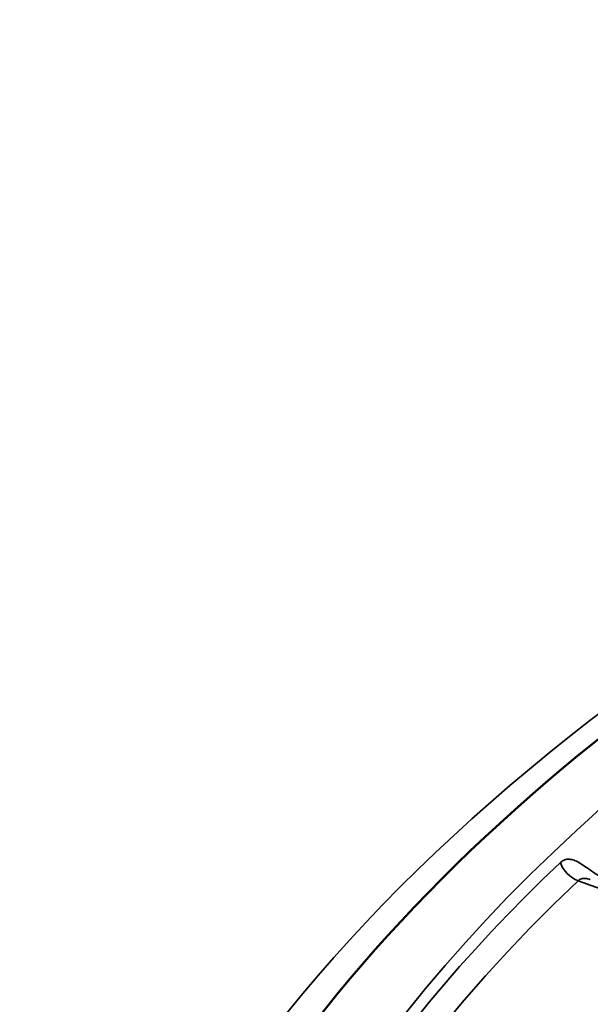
# Model space of a CAD drawing. Header units: millimetres. Extents: x 50 to 3176, y 50 to 2109.
# Tile 44 of 256: x 375.66 to 380.86, y 360.94 to 369.91. Entities that reach past the tile are written whole.
import ezdxf

# ---------------------------------------------------------------- set-up
doc = ezdxf.new("R2010")
doc.units = ezdxf.units.MM
doc.header["$LTSCALE"] = 10
doc.layers.add('Visible (ISO)', color=7, linetype='Continuous', lineweight=50)
doc.layers.add('Visible Narrow (ISO)', color=7, linetype='Continuous', lineweight=35)

msp = doc.modelspace()

# ---------------------------------------------------------------- linework, layer by layer
at = {"layer": 'Visible (ISO)'}
msp.add_open_spline([(376.1664, 355.1589), (376.2171, 356.7391), (376.7258, 358.3194), (378.6111, 361.2868), (379.9602, 362.6754), (383.3524, 365.1287), (385.3824, 366.1974), (389.9331, 367.9194), (392.453, 368.5726), (397.7306, 369.3938), (400.4878, 369.5609), (405.956, 369.3896), (408.6659, 369.0509), (413.7583, 367.9043), (416.1401, 367.097), (420.3315, 365.1032), (422.1409, 363.9178), (425.016, 361.2987), (426.0783, 359.8662), (427.1876, 357.3284), (427.4377, 356.2441), (427.4725, 355.1589)], degree=3, knots=[0.803915, 0.803915, 0.803915, 0.803915, 1.136966, 1.136966, 1.45911, 1.45911, 1.776017, 1.776017, 2.092942, 2.092942, 2.410411, 2.410411, 2.728036, 2.728036, 3.045349, 3.045349, 3.362095, 3.362095, 3.679765, 3.679765, 3.908474, 3.908474, 3.908474, 3.908474], dxfattribs=at)
at = {"layer": 'Visible Narrow (ISO)'}
msp.add_line((380.7512, 362.0636), (383.5874, 361.0474), dxfattribs=at)
for centre, major_axis, ratio, start_param, end_param in [((401.8194, 354.8846), (-24.8897, 0), 0.57735, 3.123075, 6.301703), ((401.8194, 354.7592), (-24.8613, 0), 0.57735, 5.73584, 6.535866), ((380.7512, 362.2269), (-0.1375, 0.1452), 0.697214, 0.974309, 2.205269), ((401.8194, 354.6503), (-24.6727, 0), 0.57735, 5.73584, 6.83053)]:
    msp.add_ellipse(centre, major_axis=major_axis, ratio=ratio, start_param=start_param, end_param=end_param, dxfattribs=at)
msp.add_ellipse((401.8194, 354.487), major_axis=(-26.1573, 0), ratio=0.57735, dxfattribs=at)
msp.add_open_spline([(381.1739, 361.9843), (381.1501, 361.9928), (381.1018, 362.013), (381.0283, 362.0515), (380.9567, 362.0956), (380.8888, 362.1419), (380.8265, 362.1858), (380.7715, 362.2222), (380.7239, 362.2475), (380.6826, 362.2603), (380.6469, 362.2606), (380.6161, 362.25), (380.5984, 362.237), (380.5902, 362.2292)], degree=3, dxfattribs=at)
msp.add_open_spline([(380.8623, 362.0729), (380.8589, 362.0742), (380.8555, 362.0753), (380.8512, 362.0767), (380.8503, 362.077), (380.8417, 362.0796), (380.8345, 362.0814), (380.8209, 362.0839), (380.8146, 362.0846), (380.8031, 362.0849), (380.7979, 362.0846), (380.7847, 362.0827), (380.777, 362.0805), (380.7631, 362.0738), (380.7567, 362.0693), (380.7512, 362.0636)], degree=3, knots=[0.5610197, 0.5610197, 0.5610197, 0.5610197, 0.5912261, 0.5912261, 0.6, 0.6, 0.670507, 0.670507, 0.7386831, 0.7386831, 0.8, 0.8, 0.9, 0.9, 1, 1, 1, 1], dxfattribs=at)

doc.saveas('drawing.dxf')
